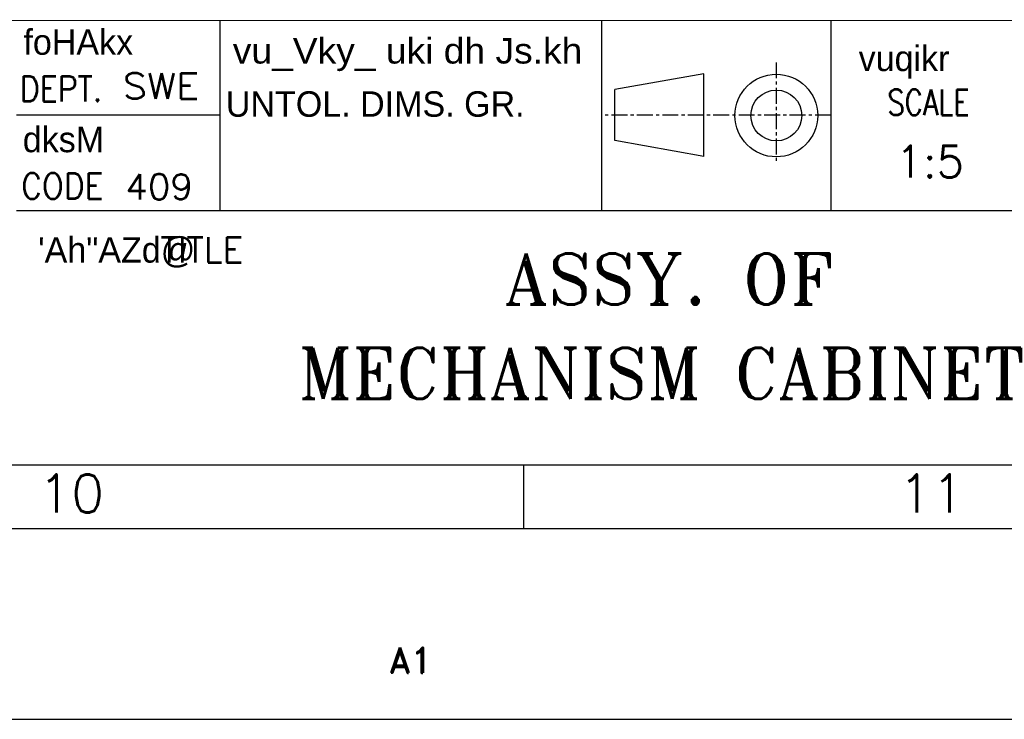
# Model space of a CAD drawing. Extents: x 0 to 4205, y 0 to 2970.
# Tile 6 of 11: x 3256 to 3643, y 0 to 275. Entities that reach past the tile are written whole.
import ezdxf
from ezdxf.enums import TextEntityAlignment as Align

# ---------------------------------------------------------------- set-up
doc = ezdxf.new("R2010")
doc.units = 0
doc.header["$MEASUREMENT"] = 0
doc.linetypes.add('CENTER', pattern=[2, 1.25, -0.25, 0.25, -0.25])
doc.layers.get('0').update_dxf_attribs({"linetype": 'CONTINUOUS'})
doc.layers.add('TEXT', color=3, linetype='CONTINUOUS')
doc.styles.add('HINDI', font='hindi')
doc.styles.add('ROMAND', font='romand')
doc.styles.add('ROMANS', font='romans')
doc.styles.add('ROMANT', font='romant.shx')

# ---------------------------------------------------------------- blocks, each defined once
blk = doc.blocks.new('A1')
for p, q in [((20, 54.719), (821, 55)), ((667, 40), (667, 54.946)), ((697, 40), (697, 54.956)), ((715, 40), (715, 54.963)), ((705, 50.75), (698, 49.5)), ((705, 44.25), (705, 50.75)), ((698, 45.5), (698, 49.5)), ((667, 47.5), (651, 47.5)), ((705, 44.25), (698, 45.5)), ((651, 40), (821, 40)), ((20, 20), (821, 20)), ((690.833, 20), (690.833, 15)), ((14.921, 15), (826, 15)), ((0, 0), (841, 0))]:
    blk.add_line(p, q)
at = {"linetype": 'CENTER'}
for p, q in [((710.702, 51.647), (710.702, 43.747)), ((715, 47.5), (697, 47.5))]:
    blk.add_line(p, q, dxfattribs=at)
for radius in [3.25, 2]:
    blk.add_circle((710.702, 47.465), radius)
for s, height, style, p in [('foHAkx', 2, 'HINDI', (651.54, 52.242)), ('vuqikr', 2, 'HINDI', (717.17, 50.96)), ('dksM', 2, 'HINDI', (651.489, 44.583)), ('\'Ah"AZd@', 2, 'HINDI', (652.695, 35.902)), ('TITLE', 2, 'ROMANS', (662.295, 35.905)), ('10', 3, 'ROMANS', (652.721, 16.256)), ('11', 3, 'ROMANS', (720.327, 16.256)), ('A1', 2, 'ROMAND', (680.261, 3.653))]:
    blk.add_text(s, height=height, dxfattribs=dict(style=style)).set_placement(p)
for s, style, width, p, p2 in [('vu_Vky_ uki dh Js.kh', 'HINDI', 0.867269, (667.993, 51.554), (695.456, 51.554)), ('DEPT.', 'ROMANS', 0.818247, (651.258, 48.565), (657.726, 48.565)), ('SWE', 'ROMANS', 1.032787, (659.344, 48.785), (665.344, 48.785)), ('SCALE', 'ROMANS', 0.730263, (719.429, 47.505), (725.897, 47.505)), ('CODE', 'ROMANS', 0.83845, (651.36, 40.925), (657.829, 40.925))]:
    blk.add_text(s, height=2, dxfattribs=dict(style=style, width=width)).set_placement(p, p2, align=Align.FIT)
blk.add_text('UNTOL. DIMS. GR.', height=2).set_placement((667.445, 47.37))
at = {"style": 'ROMANS', "width": 1.032787}
blk.add_text('409', height=2, dxfattribs=at).set_placement((659.548, 40.866))
at = {"color": 7, "style": 'ROMANS'}
for tag, p, height, rotation, width in [('DRG_NO', (70.983, 574.889), 3.5, 180, 1.5), ('SHTNO', (8.611, 117.915), 2.8, 90, 0.8), ('REV_NO', (8.632, 108.629), 2.8, 90, 0.8), ('DRG_NO', (8.711, 80.282), 2.8, 90, 0.8)]:
    blk.add_attdef(tag, p, '', height=height, rotation=rotation, dxfattribs=dict(at, width=width))
for tag, p, height in [('PRODUCT', (716.227, 84.232), 4), ('DRN_SIGN', (771.895, 69.277), 1), ('CHD_SIGN', (771.964, 63.156), 1), ('APP_SIGN', (772.817, 56.202), 1), ('NEW_ALT_SIGN', (567.752, 52.194), 1), ('OLD_ALT_SIGN', (638.256, 51.701), 1), ('NEW_CHD_SIGN', (566.671, 47.871), 1), ('OLD_CHD_SIGN', (637.841, 47.559), 1), ('NEW_APP_SIGN', (567.572, 44.449), 1), ('OLD_APP_SIGN', (638.394, 43.831), 1), ('TITLE1', (671.738, 29.774), 3.5), ('TITLE2', (671.738, 23.558), 3.5)]:
    blk.add_attdef(tag, p, '', height=height, dxfattribs=at)
for tag, height, p in [('DRN_BY', 2, (760.205, 70.762)), ('DRN_DATE', 1.8, (800.065, 70.272)), ('CHD_BY', 2, (760.205, 64.754)), ('CHD_DATE', 1.8, (799.968, 64.756)), ('APP_BY', 2, (760.205, 58.746)), ('NOVAR', 2.5, (815.812, 58.17)), ('APP_DATE', 1.8, (799.968, 58.256)), ('SCALE', 2.5, (722.759, 43.842)), ('REFTOASSY', 2.5, (769.433, 43.226)), ('ITNO', 2.5, (800.094, 43.226)), ('NOIT', 2.5, (815.889, 42.764)), ('REV_NO', 3.5, (816.226, 30.901)), ('SHTNO', 2.5, (777.173, 22.827)), ('NOSHT', 2.5, (817.852, 23.005))]:
    blk.add_attdef(tag, text='', height=height, dxfattribs=at).set_placement(p, align=Align.MIDDLE)
at = {"style": 'ROMANS', "width": 0.7}
for tag, p in [('OLD_ALT_BY', (622.249, 51.977)), ('NEW_ALT_BY', (551.886, 51.834)), ('OLD_CHD_BY', (622.387, 48.111)), ('NEW_CHD_BY', (551.886, 47.691)), ('NEW_REV_NO', (511.261, 46.856)), ('NEW_REV_DT', (522.328, 46.856)), ('OLD_REV_NO', (581.612, 47.007)), ('OLD_REV_DT', (592.808, 47.007)), ('OLD_APP_BY', (623.354, 44.245)), ('NEW_APP_BY', (553.508, 44.089))]:
    blk.add_attdef(tag, p, '', height=1.5, dxfattribs=at)
at = {"color": 7, "style": 'ROMANS', "width": 0.8}
blk.add_attdef('WEIGHT', text='', height=2.3, dxfattribs=at).set_placement((741.207, 43.588), align=Align.MIDDLE)
at = {"style": 'ROMANS'}
for tag, p, height in [('NEW_DCA_NO', (521.775, 39.406), 2), ('OLD_DCA_NO', (590.458, 39.55), 2), ('OLD_DCA_DETAILS', (590.596, 35.822), 1.8), ('NEW_DCA_DETAILS', (521.414, 35.083), 1.8)]:
    blk.add_attdef(tag, p, '', height=height, dxfattribs=at)
at = {"color": 7, "style": 'ROMANS', "width": 1.5}
blk.add_attdef('DRG_NO', (751.631, 29.407), '', height=3.5, dxfattribs=at)

msp = doc.modelspace()

# ---------------------------------------------------------------- block references
ref = msp.add_blockref('A1', (0, 0), dxfattribs=dict(xscale=5, yscale=5, zscale=5))
ref.add_attrib('SCALE', '1:5', dxfattribs={"color": 7, "height": 12.5, "style": 'ROMANS'}).set_placement((3613.79, 219.21), align=Align.MIDDLE)

# ---------------------------------------------------------------- texts
at = {"layer": 'TEXT', "style": 'ROMANT'}
for s, p in [(' ASSY. OF', (3432.96, 163.03)), ('MECHANISM CABINET', (3365.62, 125.98))]:
    msp.add_text(s, height=20, dxfattribs=at).set_placement(p)

doc.saveas('drawing.dxf')
